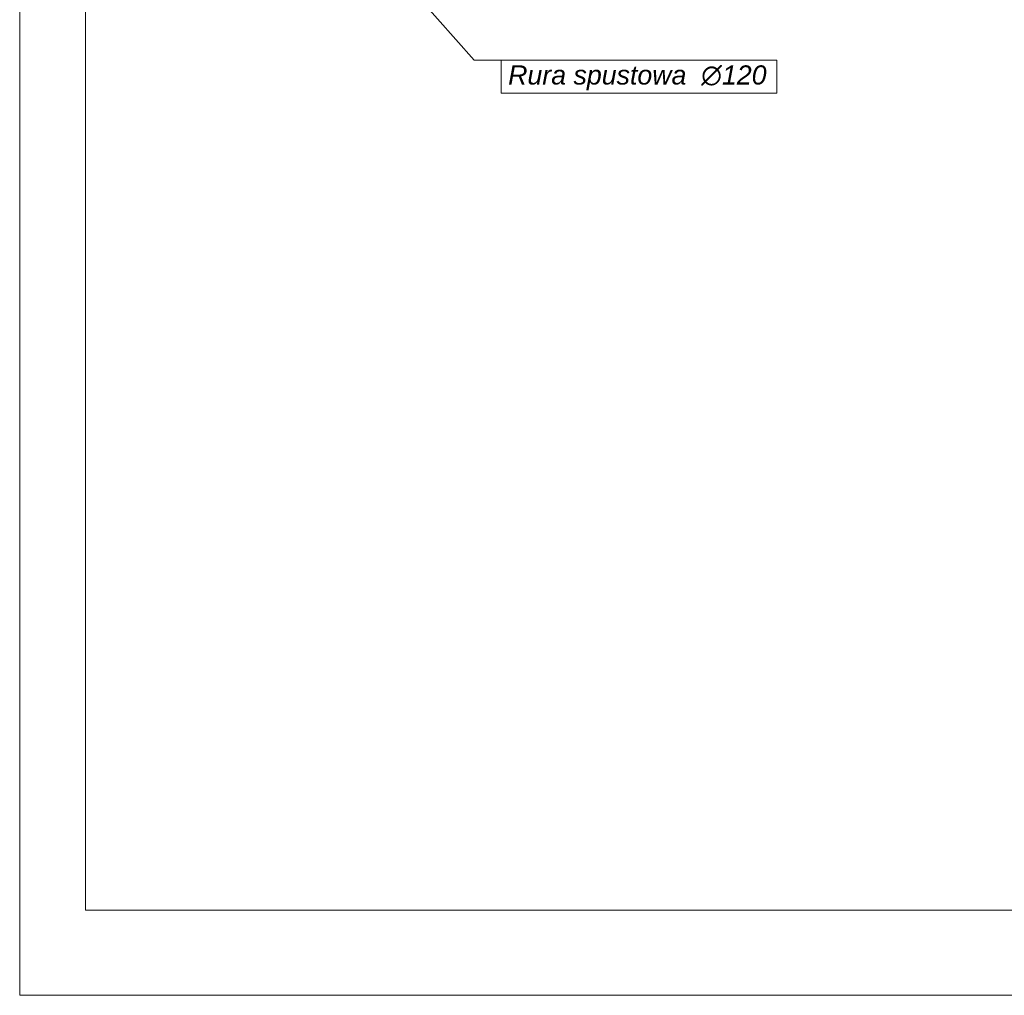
# Model space of a CAD drawing. Header units: millimetres. Extents: x -740 to 33545, y 5178 to 22494.
# Tile 49 of 256: x 8574 to 9395, y 5178 to 5992. Entities that reach past the tile are written whole.
import ezdxf

# ---------------------------------------------------------------- set-up
doc = ezdxf.new("R2010")
doc.units = ezdxf.units.MM
doc.header["$MEASUREMENT"] = 0
for name, color, linetype, lineweight in [('linia opisowa', 252, 'Continuous', 9), ('Nowe_820-G Rysunki Obrazki_Nr_pióra__23', 252, 'Continuous', 15), ('wymiarowanie', 252, 'Continuous', 9)]:
    doc.layers.add(name, color=color, linetype=linetype, lineweight=lineweight)

msp = doc.modelspace()

# ---------------------------------------------------------------- linework, layer by layer
at = {"layer": 'Nowe_820-G Rysunki Obrazki_Nr_pióra__23', "linetype": 'Continuous', "lineweight": 15}
for points in [[(8628.59, 8119.48), (8628.59, 5249.28)], [(8628.59, 5249.28), (12728.99, 5249.28)]]:
    msp.add_lwpolyline(points, dxfattribs=at)
at = {"layer": 'wymiarowanie'}
for q in [(8821.25, 6106.81), (8975.38, 5958.24)]:
    msp.add_line((8952.9, 5958.24), q, dxfattribs=at)
msp.add_lwpolyline([(8573.71, 8148.27), (8573.71, 5178.27), (12773.71, 5178.27), (12773.71, 8148.27), (8573.71, 8148.27)], dxfattribs=at)
msp.add_lwpolyline([(8975.38, 5958.24), (9205.46, 5958.24), (9205.46, 5930.87), (8975.38, 5930.87)], close=True, dxfattribs=at)

# ---------------------------------------------------------------- texts
at = {"layer": 'linia opisowa', "insert": (8981.23, 5933.2), "char_height": 15.96, "width": 278.7922, "attachment_point": 7}
msp.add_mtext('{\\fArial|b0|i1|c238|p0;Rura spustowa  ∅120}', dxfattribs=at)

doc.saveas('drawing.dxf')
